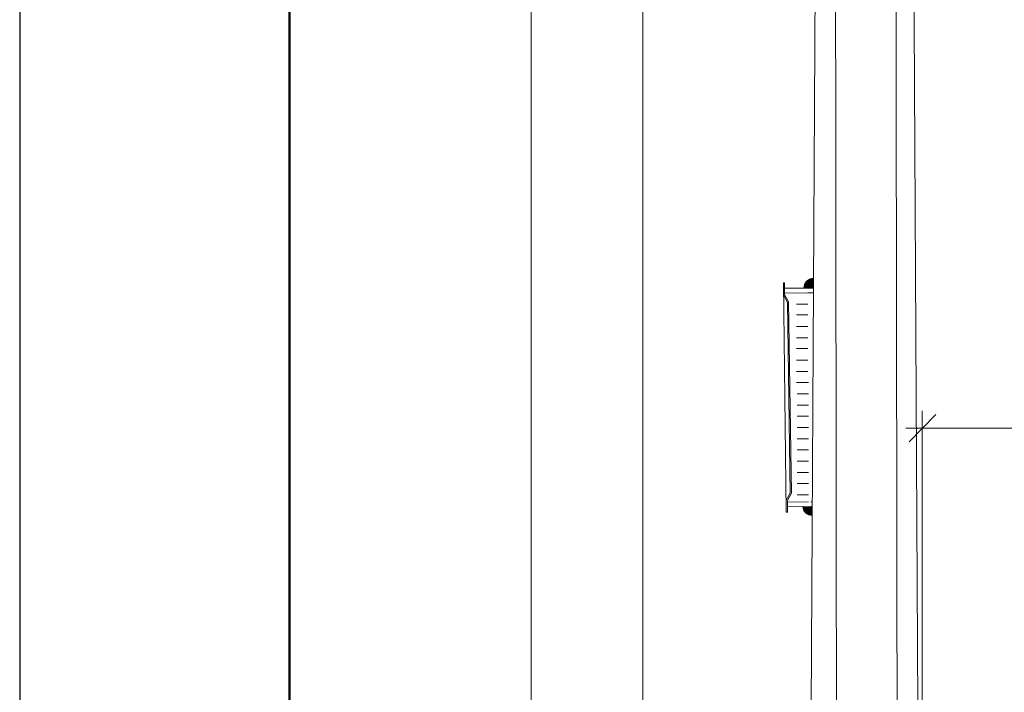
# Model space of a CAD drawing. Extents: x 4085 to 16701, y -65 to 10948.
# Tile 256 of 256: x 15308 to 15381, y 10737 to 10787. Entities that reach past the tile are written whole.
import ezdxf

# ---------------------------------------------------------------- set-up
doc = ezdxf.new("R2010")
doc.units = 0
doc.header["$MEASUREMENT"] = 0
doc.linetypes.add('CONTI', pattern=[0])
doc.layers.get('0').update_dxf_attribs({"color": 250, "linetype": 'CONTI'})
for name, color, linetype in [('PDF _ELE. Электрооборудование (Powet equip.)', 7, 'Continuous'), ('PDF _Освещение', 7, 'Continuous'), ('PDF _Рамка (Sheet frame)', 7, 'Continuous')]:
    doc.layers.add(name, color=color, linetype=linetype)

# ---------------------------------------------------------------- blocks, each defined once
blk = doc.blocks.new('A$Cc4c8f544')
at = {"layer": 'PDF _ELE. Электрооборудование (Powet equip.)', "lineweight": 5}
for points in [[(-42998.7, 10534.6), (-42998.7, -7305.7)], [(-42173.1, 7867.4), (-42173.1, -7305.7)], [(-40102.9, -6958.6), (-40102.9, -4422.7)], [(-40001.3, -4448.1), (-40200.3, -4651.3)], [(-40225.7, -4549.7), (-36775.3, -4549.7)]]:
    blk.add_lwpolyline(points, dxfattribs=at)
at = {"layer": 'PDF _Освещение', "lineweight": 9}
for points in [[(-40928.4, -7077.1), (-40848, 7672.7), (-40213, 7672.7), (-40132.5, -7077.1)], [(-40737.9, -7081.4), (-40754.9, 7672.7)], [(-40289.2, -7081.4), (-40293.4, -3618.3), (-40306.1, 4154.6), (-40306.1, 7672.7)], [(-40911.5, -3444.7), (-40911.5, -3512.4)], [(-41131.7, -3563.3), (-41102, -3618.3), (-41080.9, -5032.3), (-41110.5, -5083.1)], [(-40911.5, -3546.3), (-40949.6, -3546.3), (-41123.2, -3550.6)], [(-40949.6, -3631), (-41034.3, -3631)], [(-40949.6, -3711.4), (-41034.3, -3711.4)], [(-40949.6, -3796.1), (-41034.3, -3796.1)], [(-40949.6, -3880.8), (-41034.3, -3880.8)], [(-40949.6, -3961.2), (-41034.3, -3961.2)], [(-40949.6, -4045.9), (-41034.3, -4045.9)], [(-40949.6, -4130.6), (-41034.3, -4130.6)], [(-40945.4, -4211), (-41034.3, -4211)], [(-40945.4, -4295.7), (-41030.1, -4295.7)], [(-40945.4, -4380.3), (-41030.1, -4380.3)], [(-40945.4, -4460.8), (-41030.1, -4460.8)], [(-40945.4, -4545.4), (-41030.1, -4545.4)], [(-40945.4, -4630.1), (-41030.1, -4630.1)], [(-40945.4, -4710.6), (-41030.1, -4710.6)], [(-40945.4, -4795.2), (-41030.1, -4795.2)], [(-40945.4, -4879.9), (-41030.1, -4879.9)], [(-40945.4, -4960.3), (-41030.1, -4960.3)], [(-40945.4, -5095.8), (-41102, -5100)], [(-40945.4, -5045), (-41030.1, -5045)], [(-40928.4, -5095.8), (-40920, -5095.8)], [(-40945.4, -5129.7), (-41102, -5133.9)], [(-40987.7, -5133.9), (-40920, -5129.7)], [(-40928.4, -5129.7), (-40920, -5129.7), (-40920, -5197.4)]]:
    blk.add_lwpolyline(points, dxfattribs=at)
blk.add_lwpolyline([(-41123.2, -3559), (-41093.6, -3614.1), (-41072.4, -5032.3), (-41102, -5087.3), (-41102, -5172), (-41110.5, -5172), (-41131.7, -3474.3), (-41123.2, -3474.3)], close=True, dxfattribs=at)
blk.add_lwpolyline([(-40910.3, -3440.5, 0.414215), (-40979.2, -3512.4), (-40911.5, -3512.4), (-40949.6, -3512.4), (-41123.2, -3512.4)], format="xyb", dxfattribs=at)
blk.add_arc((-40917.9, -5127.6), 69.9, 180.74214, 270.74149, dxfattribs=at)
at = {"layer": 'PDF _Освещение', "transparency": 33554559}
for points in [[(-40911.5, -3512.4), (-40979.2, -3512.4), (-40975, -3499.7)], [(-40970.8, -3487), (-40911.5, -3499.7), (-40975, -3499.7)], [(-40975, -3499.7), (-40911.5, -3499.7), (-40911.5, -3512.4)], [(-40966.5, -3474.3), (-40911.5, -3487), (-40970.8, -3487)], [(-40911.5, -3487), (-40970.8, -3487), (-40911.5, -3499.7)], [(-40958.1, -3465.9), (-40911.5, -3474.3), (-40966.5, -3474.3)], [(-40911.5, -3474.3), (-40966.5, -3474.3), (-40911.5, -3487)], [(-40949.6, -3457.4), (-40911.5, -3465.9), (-40958.1, -3465.9)], [(-40911.5, -3465.9), (-40958.1, -3465.9), (-40911.5, -3474.3)], [(-40936.9, -3448.9), (-40911.5, -3457.4), (-40949.6, -3457.4)], [(-40911.5, -3457.4), (-40949.6, -3457.4), (-40911.5, -3465.9)], [(-40924.2, -3444.7), (-40911.5, -3448.9), (-40936.9, -3448.9)], [(-40911.5, -3448.9), (-40936.9, -3448.9), (-40911.5, -3457.4)], [(-40911.5, -3444.7), (-40924.2, -3444.7), (-40924.2, -3444.7)], [(-40911.5, -3444.7), (-40924.2, -3444.7), (-40911.5, -3448.9)], [(-40911.5, -3512.4), (-40911.5, -3512.4), (-40979.2, -3512.4)], [(-40920, -5129.7), (-40920, -5133.9), (-40987.7, -5133.9)], [(-40920, -5133.9), (-40987.7, -5133.9), (-40920, -5142.4)], [(-40987.7, -5133.9), (-40920, -5142.4), (-40987.7, -5142.4)], [(-40920, -5142.4), (-40987.7, -5142.4), (-40920, -5155.1)], [(-40987.7, -5142.4), (-40920, -5155.1), (-40983.5, -5155.1)], [(-40920, -5155.1), (-40983.5, -5155.1), (-40920, -5167.8)], [(-40983.5, -5155.1), (-40920, -5167.8), (-40979.2, -5167.8)], [(-40920, -5167.8), (-40979.2, -5167.8), (-40920, -5176.2)], [(-40979.2, -5167.8), (-40920, -5176.2), (-40970.8, -5176.2)], [(-40920, -5176.2), (-40970.8, -5176.2), (-40920, -5184.7)], [(-40970.8, -5176.2), (-40920, -5184.7), (-40962.3, -5184.7)], [(-40920, -5184.7), (-40962.3, -5184.7), (-40920, -5188.9)], [(-40962.3, -5184.7), (-40920, -5188.9), (-40953.8, -5188.9)], [(-40920, -5188.9), (-40953.8, -5188.9), (-40920, -5197.4)], [(-40953.8, -5188.9), (-40920, -5197.4), (-40945.4, -5197.4)], [(-40945.4, -5197.4), (-40920, -5197.4), (-40920, -5197.4)], [(-40920, -5197.4), (-40932.7, -5197.4), (-40945.4, -5197.4)], [(-40920, -5197.4), (-40920, -5197.4), (-40932.7, -5197.4)]]:
    blk.add_solid(points, dxfattribs=at)
at = {"layer": 'PDF _Рамка (Sheet frame)', "lineweight": 25}
blk.add_line((-46787.2, 13324), (-46787.2, -16370.4), dxfattribs=at)
at = {"layer": 'PDF _Рамка (Sheet frame)', "lineweight": 50}
blk.add_line((-44788.9, 12824.4), (-44788.9, -15870.8), dxfattribs=at)

msp = doc.modelspace()

# ---------------------------------------------------------------- block references
at = {"xscale": 0.01, "yscale": 0.01, "zscale": 0.01}
msp.add_blockref('A$Cc4c8f544', (15775.481, 10802.15), dxfattribs=at)

doc.saveas('drawing.dxf')
